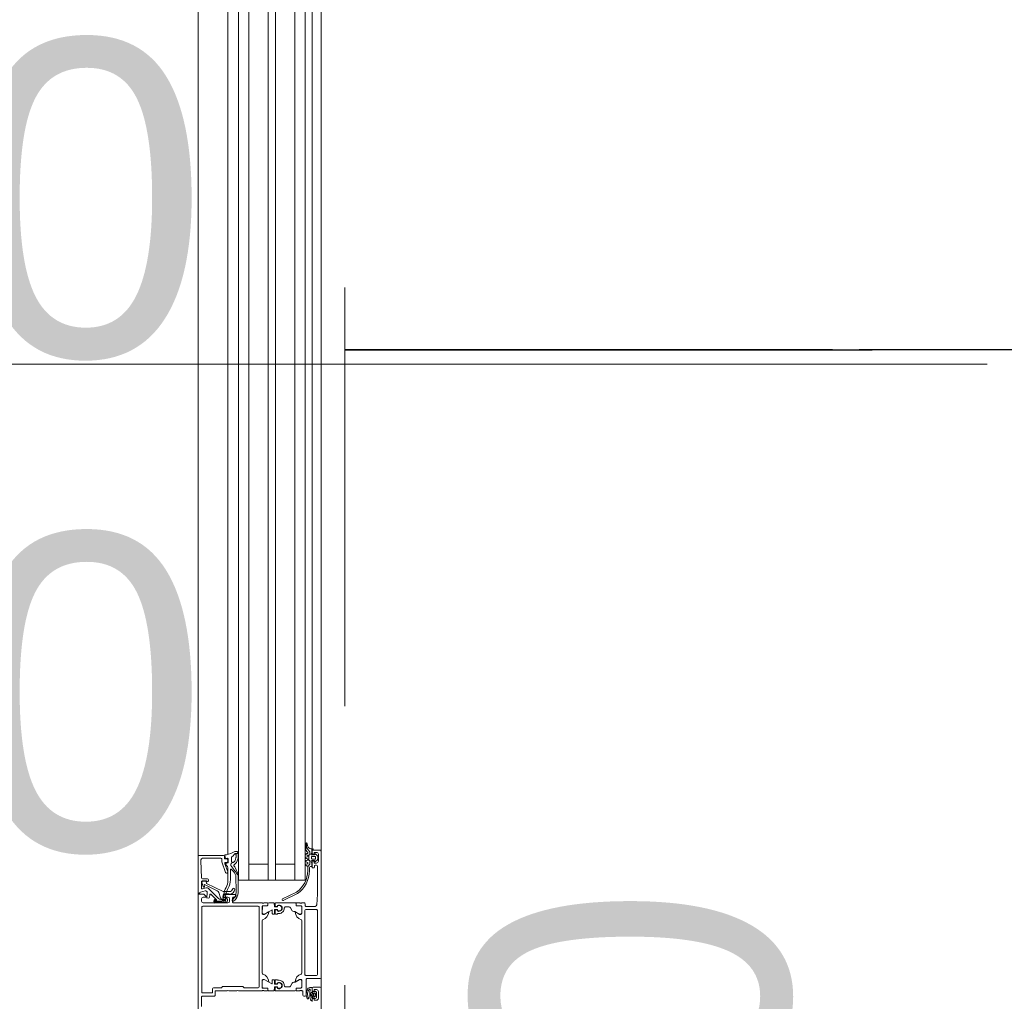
# Model space of a CAD drawing. Header units: centimetres. Extents: x -1631 to 1829, y -257 to 3158.
# Tile 19 of 129: x -574 to -518, y 1436 to 1491. Entities that reach past the tile are written whole.
import ezdxf

# ---------------------------------------------------------------- set-up
doc = ezdxf.new("R2010")
doc.units = ezdxf.units.CM
doc.linetypes.add('Dash', pattern=[60, 30, -30])
doc.linetypes.add('Ponad', pattern=[39.688, 23.813, -15.875])
for name, color, linetype, lineweight in [('A-DETL', 90, 'Continuous', 9), ('A-DETL-GENF', 92, 'Continuous', 9), ('A-DOOR', 31, 'Continuous', 13), ('A-DOOR-HDLN', 31, 'Dash', 9), ('A-DOOR-IDEN', 31, 'Continuous', 13), ('A-FLOR-OVHD', 1, 'Ponad', 9), ('G-ANNO-TEXT', 231, 'Continuous', 13)]:
    doc.layers.add(name, color=color, linetype=linetype, lineweight=lineweight)
doc.styles.add('Arial', font='arial.ttf', dxfattribs={"width": 0.9, "height": 18})
doc.styles.add('Arial_8', font='arial.ttf', dxfattribs={"height": 18})

# ---------------------------------------------------------------- blocks, each defined once
blk = doc.blocks.new('Schueco_FWS_ADS-70-HD_inw_Family-01 - FWS SI insert unit-2308021-6_piętro IV __13_80 m_ - stan projektowany')
at = {"layer": 'A-DETL-GENF'}
for p, q in [((-48.75, 6.1), (48.75, 6.1)), ((27.75, 4.396), (-27.75, 4.396)), ((27.75, 3.8), (-27.75, 3.8)), ((27.75, 3.2), (-27.75, 3.2)), ((27.75, 2.1), (-27.75, 2.1)), ((27.75, 1.7), (-27.75, 1.7)), ((27.75, 0.6), (-27.75, 0.6)), ((27.75, 0), (-27.75, 0)), ((27.75, -0.4), (-27.75, -0.4)), ((47.85, -0.9), (-47.85, -0.9))]:
    blk.add_line(p, q, dxfattribs=at)
at = {"layer": 'A-DOOR'}
for p, q in [((-43.3, 5.9), (-43.84, 5.9)), ((-43.25, 5.17), (-43.25, 5.85)), ((-43.07, 5.33), (-43.07, 5.83)), ((-43.02, 5.88), (-38.18, 5.88)), ((-38.13, 5.83), (-38.13, 2.68)), ((-37.95, 5.8), (-37.95, 5.2)), ((-37.72, 5.9), (-37.85, 5.9)), ((-37.34, 5.963), (-37.269, 5.701)), ((-37.269, 5.007), (-36.904, 5.723)), ((-37.099, 5.643), (-37.151, 5.837)), ((-37.103, 5.9), (-36.75, 5.9)), ((-37.02, 5.806), (-36.787, 5.878)), ((-36.927, 5.751), (-36.999, 5.729)), ((-36.57, 5.569), (-36.57, 5.852)), ((-36.522, 5.902), (-35.556, 5.943)), ((-35.4, 5.794), (-35.4, 4.8)), ((-35.3, 6.1), (-27, 6.1)), ((-35.25, 4.65), (-35.25, 6.05)), ((-42.87, 5.28), (-43.02, 5.28)), ((-37.95, 5.1), (-37.95, 4.4)), ((-37.917, 4.52), (-37.917, 5.13)), ((-37.877, 5.127), (-37.877, 4.768)), ((-37.85, 5.089), (-37.85, 4.76)), ((-37.798, 5.057), (-37.832, 5.096)), ((-37.783, 5.109), (-37.827, 5.153)), ((-37.797, 5.18), (-37.755, 5.137)), ((-37.468, 5.352), (-37.767, 5.053)), ((-37.701, 4.935), (-37.138, 5.498)), ((-37.624, 5.447), (-37.499, 5.437)), ((-37.837, 4.69), (-37.837, 4.575)), ((-37.81, 4.689), (-37.81, 4.577)), ((-37.76, 4.577), (-37.76, 4.793)), ((-37.727, 4.575), (-37.727, 4.72)), ((-37.661, 4.814), (-37.356, 4.925)), ((-37.47, 4.55), (-37.47, 3.98)), ((-37.427, 4.38), (-37.427, 4.567)), ((-36.25, 4.482), (-36.25, 4.45)), ((-35.618, 4.747), (-36.217, 4.529)), ((-36.183, 4.403), (-35.717, 4.573)), ((-35.672, 4.405), (-35.714, 4.52)), ((-35.65, 4.526), (-35.65, 4.45)), ((-35.45, 4.75), (-35.601, 4.75)), ((-35.45, 4.45), (-35.45, 4.55)), ((-35.42, 4.509), (-35.409, 4.419)), ((-35.4, 4.6), (-35.3, 4.6)), ((-35.256, 4.569), (-35.396, 4.542)), ((-42.95, 3.9), (-42.95, 4.35)), ((-37.95, 4.08), (-37.95, 2.45)), ((-37.67, 4.13), (-37.9, 4.13)), ((-37.85, 4.3), (-37.72, 4.3)), ((-37.62, 3.98), (-37.62, 4.08)), ((-37.52, 3.93), (-37.57, 3.93)), ((-36.397, 3.952), (-37.344, 3.934)), ((-36.012, 4.4), (-36.661, 4.4)), ((-36.628, 4.26), (-36.054, 4.26)), ((-35.438, 4.385), (-35.644, 4.385)), ((-35.6, 4.4), (-35.5, 4.4)), ((-35.588, 4.193), (-35.37, 4.193)), ((-35.182, 4.396), (-27, 4.396)), ((-42.95, 2.45), (-42.95, 3.8)), ((-27, 3.2), (-36.65, 3.2)), ((-42.95, 2.162), (-42.95, 2.35)), ((-42.93, 2.377), (-42.93, 2.423)), ((-42.789, 2.159), (-42.789, 2.399)), ((-42.739, 2.449), (-42.391, 2.449)), ((-38.18, 2.63), (-42.72, 2.63)), ((-42.321, 2.296), (-42.546, 1.905)), ((-38.95, 2.45), (-41.95, 2.45)), ((-38.578, 2.296), (-38.354, 1.905)), ((-38.161, 2.449), (-38.509, 2.449)), ((-38.111, 2.159), (-38.111, 2.399)), ((-37.97, 2.423), (-37.97, 2.377)), ((-37.95, 2.35), (-37.95, 2.162)), ((-42.95, 1.791), (-42.95, 2.079)), ((-42.95, 1.686), (-42.95, 0.571)), ((-42.75, 1.755), (-42.93, 1.771)), ((-42.767, 1.706), (-42.93, 1.706)), ((-42.822, 2.132), (-42.92, 2.132)), ((-42.9, 2.129), (-42.819, 2.129)), ((-42.74, 1.609), (-42.747, 1.688)), ((-42.73, 1.595), (-42.73, 1.735)), ((-42.57, 1.725), (-42.57, 1.595)), ((-42.553, 1.688), (-42.56, 1.609)), ((-42.34, 1.745), (-42.55, 1.745)), ((-42.34, 1.706), (-42.533, 1.706)), ((-42.529, 1.875), (-42.34, 1.875)), ((-42.32, 1.855), (-42.32, 1.765)), ((-42.32, 1.596), (-42.32, 1.686)), ((-38.58, 1.855), (-38.58, 1.765)), ((-38.58, 1.596), (-38.58, 1.686)), ((-38.371, 1.875), (-38.56, 1.875)), ((-38.56, 1.745), (-38.35, 1.745)), ((-38.56, 1.706), (-38.367, 1.706)), ((-38.347, 1.688), (-38.34, 1.609)), ((-38.33, 1.725), (-38.33, 1.595)), ((-38.17, 1.595), (-38.17, 1.735)), ((-38.16, 1.609), (-38.153, 1.688)), ((-38.15, 1.755), (-37.97, 1.771)), ((-38.133, 1.706), (-37.97, 1.706)), ((-38, 2.129), (-38.081, 2.129)), ((-37.98, 2.132), (-38.078, 2.132)), ((-37.95, 1.791), (-37.95, 2.079)), ((-37.95, 1.686), (-37.95, 0.571)), ((-42.809, 1.576), (-42.77, 1.576)), ((-42.785, 1.575), (-42.75, 1.575)), ((-42.55, 1.575), (-42.514, 1.575)), ((-42.53, 1.576), (-42.491, 1.576)), ((-38.37, 1.576), (-38.409, 1.576)), ((-38.35, 1.575), (-38.385, 1.575)), ((-38.114, 1.575), (-38.15, 1.575)), ((-38.091, 1.576), (-38.13, 1.576)), ((-37.42, 0.448), (-37.812, 1.246)), ((-37.721, 1.289), (-37.329, 0.491)), ((-42.73, 0.92), (-42.73, 1.111)), ((-42.68, 0.833), (-42.51, 0.735)), ((-42.46, 0.607), (-42.46, 0.649)), ((-42.321, 0.354), (-42.453, 0.582)), ((-38.578, 0.354), (-38.447, 0.582)), ((-38.44, 0.607), (-38.44, 0.649)), ((-38.22, 0.833), (-38.39, 0.735)), ((-38.17, 0.92), (-38.17, 1.111)), ((-27, 0.6), (-36.65, 0.6)), ((-43.25, 0), (-43.25, 0.08)), ((-43.2, 0.13), (-43, 0.13)), ((-42.95, 0.3), (-42.95, 0.488)), ((-42.95, 0.18), (-42.95, 0.2)), ((-42.93, 0.227), (-42.93, 0.273)), ((-42.92, 0.518), (-42.822, 0.518)), ((-42.9, 0.521), (-42.819, 0.521)), ((-42.792, 0.488), (-42.792, 0.25)), ((-42.789, 0.491), (-42.789, 0.251)), ((-42.742, 0.2), (-42.35, 0.2)), ((-42.739, 0.201), (-42.391, 0.201)), ((-38.38, 0.02), (-42.02, 0.02)), ((-41.95, 0.2), (-38.95, 0.2)), ((-38.55, 0.2), (-38.158, 0.2)), ((-38.161, 0.201), (-38.509, 0.201)), ((-38.111, 0.491), (-38.111, 0.251)), ((-38.108, 0.25), (-38.108, 0.488)), ((-38, 0), (-38.1, 0)), ((-38, 0.521), (-38.081, 0.521)), ((-38.078, 0.518), (-37.98, 0.518)), ((-37.97, 0.273), (-37.97, 0.227)), ((-37.95, 0.488), (-37.95, 0.3)), ((-37.95, 0.2), (-37.95, 0.05)), ((-43.56, -0.4), (-43.43, -0.4)), ((-43.529, -0.399), (-43.372, -0.399)), ((-43.454, -0.301), (-43.455, -0.301)), ((-43.355, -0.178), (-43.33, -0.167)), ((-43.352, -0.419), (-43.352, -0.514)), ((-43.271, -0.508), (-43.271, -0.578)), ((-43.121, -0.478), (-43.241, -0.478)), ((-42.3, -0.05), (-43.2, -0.05)), ((-43.091, -0.578), (-43.091, -0.508)), ((-43.011, -0.515), (-43.011, -0.419)), ((-42.991, -0.399), (-42.776, -0.399)), ((-42.93, -0.4), (-42.8, -0.4)), ((-42.75, -0.45), (-42.75, -0.85)), ((-42.25, -0.85), (-42.25, -0.1)), ((-42.07, -0.03), (-42.07, -0.65)), ((-38.33, -0.65), (-38.33, -0.03)), ((-38.15, -0.05), (-38.15, -0.557)), ((-35.93, -0.25), (-36.125, -0.25)), ((-35.96, -0.47), (-35.96, -0.45)), ((-35.91, -0.4), (-35.63, -0.4)), ((-35.86, -0.52), (-35.91, -0.52)), ((-35.74, -0.259), (-35.88, -0.15)), ((-35.88, -0.35), (-35.88, -0.3)), ((-35.64, -0.38), (-35.85, -0.38)), ((-35.741, -0.06), (-35.719, -0.12)), ((-35.588, -0.27), (-35.709, -0.27)), ((-35.641, -0.12), (-35.619, -0.06)), ((-35.58, -0.54), (-35.57, -0.54)), ((-35.533, -0.225), (-35.544, -0.245)), ((-35.541, -0.06), (-35.519, -0.12)), ((-35.54, -0.51), (-35.54, -0.38)), ((-35.266, -0.2), (-35.49, -0.2)), ((-35.46, -0.41), (-35.46, -0.54)), ((-35.441, -0.12), (-35.419, -0.06)), ((-35.35, -0.36), (-35.41, -0.36)), ((-35.341, -0.06), (-35.319, -0.12)), ((-35.3, -0.54), (-35.3, -0.41)), ((-35.241, -0.12), (-35.219, -0.06)), ((-35.211, -0.245), (-35.223, -0.225)), ((-35.22, -0.38), (-35.22, -0.51)), ((-35.19, -0.54), (-35.18, -0.54)), ((-35.068, -0.27), (-35.168, -0.27)), ((-35.14, -0.07), (-35.14, -0.11)), ((-35.13, -0.4), (-35, -0.4)), ((-34.933, -0.17), (-35.036, -0.258)), ((-34.95, -0.45), (-34.95, -0.85)), ((-34.883, -0.4), (-27, -0.4)), ((-34.871, -0.316), (-34.88, -0.423)), ((-34.841, -0.03), (-34.573, -0.03)), ((-34.566, -0.109), (-34.71, -0.137)), ((-34.549, -0.038), (-34.576, -0.052)), ((-42.8, -0.9), (-47.7, -0.9)), ((-43.386, -0.563), (-43.346, -0.637)), ((-43.38, -0.75), (-42.98, -0.75)), ((-43.328, -0.648), (-43.033, -0.648)), ((-43.016, -0.638), (-42.969, -0.566)), ((-35, -0.9), (-42.2, -0.9)), ((-42.02, -0.7), (-38.38, -0.7)), ((-35.81, -0.65), (-35.81, -0.57)), ((-35.497, -0.695), (-35.601, -0.591)), ((-35.58, -0.75), (-35.18, -0.75)), ((-35.298, -0.71), (-35.462, -0.71)), ((-35.41, -0.59), (-35.35, -0.59)), ((-35.159, -0.591), (-35.263, -0.695)), ((-35, -0.9), (-27, -0.9))]:
    blk.add_line(p, q, dxfattribs=at)
at = {"layer": 'A-DOOR', "flags": 128}
for points in [[(-44.7, 6.1), (-37.45, 6.1), (-37.45, 5.76), (-37.56, 5.65), (-37.62, 5.65), (-37.62, 5.8)], [(-35.3, 6.1), (-37.4, 6.1), (-37.4, 6), (-37.388, 6)], [(-36.721, 5.832), (-36.732, 5.627), (-36.84, 5.624), (-37.307, 4.66), (-37.307, 4.304)], [(-36.7, 5.85), (-36.7, 5.61), (-36.76, 5.61), (-36.723, 5.547)], [(-42.95, 4.45), (-42.95, 5.12), (-43.2, 5.12)], [(-42.77, 2.68), (-42.77, 3.48), (-42.7, 3.55), (-42.7, 4.7), (-42.77, 4.77), (-42.77, 5.18)], [(-37.375, 5.576), (-37.659, 5.601), (-37.67, 5.497)], [(-37.501, 4.664), (-37.647, 4.69), (-37.647, 4.569)], [(-37.62, 4.4), (-37.62, 4.65), (-37.57, 4.65)], [(-37.352, 3.822), (-36.306, 3.822), (-36.371, 3.821)], [(-27, 3.8), (-36.65, 3.8), (-36.65, 0), (-27, 0)], [(-35.75, 3.2), (-35.75, 2.1), (-36.65, 2.1), (-27, 2.1)], [(-42.35, 2.45), (-42.78, 2.45), (-42.792, 2.162)], [(-42.438, 2.091), (-42.3, 2.33), (-42.3, 2.4)], [(-38.6, 2.4), (-38.6, 2.33), (-38.462, 2.091)], [(-38.108, 2.162), (-38.108, 2.438), (-38.55, 2.45)], [(-35.75, 0.6), (-35.75, 1.7), (-36.65, 1.7), (-27, 1.7)], [(-42.35, 1.491), (-42.35, 1.576), (-42.34, 1.576)], [(-38.55, 1.491), (-38.55, 1.576), (-38.56, 1.576)], [(-42.3, 0.25), (-42.3, 0.32), (-42.438, 0.559)], [(-38.462, 0.559), (-38.6, 0.32), (-38.6, 0.25)], [(-43.38, -0.45), (-43.38, -0.5), (-43.48, -0.5), (-43.48, -0.65)], [(-43.308, -0.363), (-43.312, -0.372), (-43.322, -0.399), (-43.267, -0.424)], [(-43.08, -0.328), (-43.134, -0.324), (-43.21, -0.326), (-43.267, -0.332)], [(-43.228, -0.411), (-43.181, -0.326), (-43.133, -0.411)], [(-42.789, -0.178), (-42.796, -0.169), (-42.862, -0.131), (-42.909, -0.11), (-42.961, -0.091), (-43.013, -0.075), (-43.066, -0.065), (-43.121, -0.062)], [(-43.094, -0.424), (-43.041, -0.399), (-43.053, -0.35)], [(-42.88, -0.65), (-42.88, -0.5), (-42.98, -0.5), (-42.98, -0.45)], [(-42.944, -0.176), (-42.903, -0.196), (-42.871, -0.216)], [(-42.757, -0.378), (-42.757, -0.278), (-42.76, -0.257)], [(-36.116, -0.15), (-35.88, -0.15), (-35.815, -0.05)], [(-35.58, -0.45), (-35.58, -0.5), (-35.68, -0.5), (-35.68, -0.65)], [(-35.08, -0.65), (-35.08, -0.5), (-35.18, -0.5), (-35.18, -0.45)], [(-34.92, -0.46), (-34.92, -0.38), (-35.12, -0.38)], [(-38.057, -0.657), (-37.45, -0.7), (-35.86, -0.7)]]:
    blk.add_lwpolyline(points, dxfattribs=at)
for points in [[(-35.904, 4.003), (-36.274, 3.828)], [(-35.807, 4.23), (-35.742, 4.23)], [(-35.677, 3.927), (-35.782, 4.052)], [(-35.697, 4.201), (-35.643, 4.107), (-35.588, 4.021), (-35.643, 4.107)], [(-35.539, 3.989), (-35.382, 3.943)], [(-35.355, 3.938), (-35.136, 3.943), (-35.136, 3.938), (-35.136, 3.82), (-35.367, 3.82), (-35.138, 3.82), (-35.136, 3.938)], [(-35.4, 3.825), (-35.619, 3.889)], [(-43.171, -0.623), (-43.163, -0.616), (-43.161, -0.606), (-43.163, -0.596), (-43.171, -0.589), (-43.181, -0.586), (-43.191, -0.589), (-43.198, -0.596), (-43.2, -0.606), (-43.198, -0.616), (-43.191, -0.623), (-43.181, -0.626)]]:
    blk.add_lwpolyline(points, close=True, dxfattribs=at)
at = {"layer": 'A-DOOR'}
for centre, radius, start, end in [((-43.3, 5.85), 0.05, 359.9993, 90.0003), ((-43.02, 5.83), 0.05, 90.0002, 180.0007), ((-38.18, 5.83), 0.05, 0.0004, 89.9996), ((-37.85, 5.8), 0.1, 90.001, 179.9994), ((-37.72, 5.8), 0.1, 0.0011, 89.9989), ((-37.388, 5.95), 0.05, 14.9971, 89.9999), ((-37.366, 5.675), 0.1, 264.9466, 15.1087), ((-37.103, 5.85), 0.05, 90.0029, 194.9993), ((-37.244, 5.604), 0.15, 314.9992, 14.9998), ((-37.013, 5.767), 0.0402, 99.3979, 290.682), ((-36.921, 5.732), 0.02, 332.9505, 106.9748), ((-36.771, 5.83), 0.0503, 2.7112, 107.9196), ((-36.75, 5.85), 0.05, 359.9997, 90.0001), ((-36.52, 5.852), 0.05, 92.4518, 180), ((-35.55, 5.793), 0.15, 0.0138, 92.4558), ((-35.3, 6.05), 0.05, 0.0002, 89.9997), ((-43.2, 5.17), 0.05, 179.9987, 270.0004), ((-43.02, 5.33), 0.05, 179.9996, 270.0011), ((-42.87, 5.18), 0.1, 359.9999, 90.0001), ((-37.897, 5.15), 0.0725, 136.3959, 223.6041), ((-37.847, 5.13), 0.07, 44.9392, 180), ((-37.847, 5.131), 0.03, 48.4666, 186.923), ((-37.84, 5.089), 0.01, 42.144, 180), ((-37.781, 5.068), 0.02, 210.0121, 314.9869), ((-37.769, 5.123), 0.02, 225.0106, 44.9894), ((-37.66, 5.591), 0.01, 84.9466, 180), ((-37.62, 5.497), 0.05, 180.0002, 265.0002), ((-37.503, 5.387), 0.05, 315, 85.0014), ((-36.65, 5.581), 0.0809, 205.0969, 351.1806), ((-37.88, 4.58), 0.06, 99.8459, 279.8459), ((-37.817, 4.52), 0.1, 180.0044, 269.9956), ((-37.669, 3.47), 1.19, 60.0291, 100.7423), ((-37.827, 4.773), 0.05, 185.2838, 227.6558), ((-37.668, 3.462), 1.078, 58.5653, 100.7937), ((-37.884, 4.695), 0.0475, 353.9778, 60.5432), ((-37.818, 4.759), 0.0316, 178.6709, 239.343), ((-37.782, 4.575), 0.055, 180, 0), ((-37.86, 4.689), 0.05, 360, 59.343), ((-37.798, 4.57), 0.151, 262.8201, 359.7147), ((-37.785, 4.575), 0.025, 176.4446, 3.5554), ((-37.56, 4.793), 0.2, 135, 180), ((-37.627, 4.72), 0.0999, 109.9518, 180.0092), ((-37.57, 4.55), 0.1, 0.0009, 89.9991), ((-37.527, 4.567), 0.1, 0, 75), ((-37.407, 5.066), 0.15, 290.0026, 337.0945), ((-36.661, 5.3), 0.9, 242.6144, 270), ((-36.2, 4.482), 0.05, 110.0103, 180), ((-36.012, 4.7), 0.3, 270, 319.3897), ((-36.911, 5.374), 1.424, 322.3481, 323.6074), ((-35.742, 4.51), 0.03, 20, 138.9167), ((-35.7, 4.526), 0.05, 0, 110.0114), ((-35.601, 4.7), 0.05, 90, 110.0103), ((-35.45, 4.8), 0.05, 270.0009, 359.9991), ((-35.4, 4.55), 0.05, 89.9998, 180.0002), ((-35.39, 4.513), 0.03, 101, 187.2138), ((-35.3, 4.65), 0.05, 270.0009, 359.9993), ((-35.25, 4.54), 0.03, 12.3883, 101), ((-39.616, 3.581), 4.5, 11.5609, 12.3883), ((-33.082, 4.978), 2.182, 193.1026, 206.6774), ((-43.002, 4.4), 0.0725, 316.3958, 43.6041), ((-37.85, 4.4), 0.1, 180.0006, 269.9994), ((-37.9, 4.08), 0.05, 89.9998, 180.0002), ((-37.807, 4.115), 0.05, 35.4386, 213.9413), ((-37.351, 4.422), 0.6, 213.9413, 269.9252), ((-37.359, 4.434), 0.5, 215.4386, 271.6926), ((-37.72, 4.4), 0.1, 270.0001, 359.9999), ((-37.67, 4.08), 0.05, 359.9995, 90.0005), ((-37.57, 3.98), 0.05, 180.0008, 269.9992), ((-37.52, 3.98), 0.05, 270.0013, 359.9987), ((-37.408, 4.314), 0.0491, 140.0986, 186.5795), ((-37.158, 4.308), 0.299, 180, 266.7132), ((-37.476, 4.384), 0.0488, 307.5233, 354.9631), ((-37.108, 4.322), 0.2, 185.296, 255.7481), ((-37.172, 4.07), 0.06, 266.7132, 75.7481), ((-36.628, 5.26), 1, 241.4333, 270), ((-36.4, 4.102), 0.15, 271.1204, 304.1142), ((-25.807, -9.802), 17.239, 125.5505, 127.7935), ((-25.807, -9.802), 17.239, 125.5505, 127.794), ((-37.468, 5.68), 2.055, 304.1142, 314.2876), ((-36.2, 4.45), 0.05, 180, 290.0114), ((-36.054, 4.23), 0.03, 314.2876, 90), ((-35.938, 4.075), 0.08, 295.3166, 335.0258), ((-35.938, 4.075), 0.08, 295.3166, 335.0258), ((-35.82, 4.02), 0.05, 39.8774, 155.0258), ((-35.82, 4.02), 0.05, 39.8774, 155.0258), ((-35.803, 4.171), 0.0588, 94.0499, 117.2562), ((-35.803, 4.171), 0.0588, 94.0499, 117.2562), ((-35.742, 4.18), 0.05, 25, 90), ((-35.742, 4.18), 0.05, 25, 90), ((-35.585, 4.004), 0.12, 219.8774, 253.7151), ((-35.585, 4.004), 0.12, 219.8774, 253.7151), ((-35.644, 4.415), 0.03, 200, 270), ((-35.6, 4.45), 0.05, 180.0009, 269.9991), ((-35.588, 4.133), 0.06, 90, 205), ((-35.511, 4.085), 0.1, 219.5893, 253.427), ((-35.511, 4.085), 0.1, 219.5893, 253.427), ((-35.5, 4.45), 0.05, 270.0007, 359.9995), ((-35.438, 4.415), 0.03, 270, 7.2138), ((-35.354, 4.038), 0.1, 253.427, 269.5893), ((-35.354, 4.038), 0.1, 253.427, 269.5893), ((-35.37, 4.133), 0.06, 35.0073, 90), ((-34.846, 4.5), 0.58, 215.0073, 235.0009), ((-35.236, 3.943), 0.1, 359.8774, 55.0009), ((-35.137, 3.94), 0.12, 269.8774, 28.8067), ((-43.002, 3.85), 0.0725, 316.3959, 43.6041), ((-36.306, 3.896), 0.075, 269.9262, 295.3166), ((-36.306, 3.896), 0.075, 269.9262, 295.3166), ((-35.367, 3.94), 0.12, 253.7151, 270), ((-35.367, 3.94), 0.12, 253.7151, 270), ((-35.137, 3.94), 0.12, 269.8774, 270.3999), ((-35.137, 3.94), 0.12, 269.8774, 270.3999), ((-42.958, 2.423), 0.0279, 358.8354, 73.5801), ((-42.958, 2.377), 0.0279, 286.4246, 1.1629), ((-42.78, 2.438), 0.012, 90, 180), ((-42.739, 2.399), 0.05, 89.9997, 180.0003), ((-42.72, 2.68), 0.05, 180.0018, 269.9982), ((-42.474, 2.568), 0.5, 275.6226, 342.2516), ((-42.405, 2.35), 0.1, 327.273, 81.8184), ((-42.35, 2.4), 0.05, 0, 90), ((-41.95, 2.4), 0.05, 90, 162.2516), ((-38.95, 2.4), 0.05, 17.7484, 90), ((-38.426, 2.568), 0.5, 197.7484, 264.3774), ((-38.55, 2.4), 0.05, 90, 180), ((-38.494, 2.35), 0.1, 98.1816, 212.727), ((-38.18, 2.68), 0.05, 270.0004, 359.9996), ((-38.161, 2.399), 0.05, 359.9997, 90.0003), ((-38.12, 2.438), 0.012, 0, 90), ((-37.942, 2.423), 0.0279, 106.4199, 181.1646), ((-37.942, 2.377), 0.0279, 178.8371, 253.5754), ((-42.92, 2.162), 0.03, 180, 270), ((-42.9, 2.079), 0.05, 90, 180), ((-42.93, 1.791), 0.02, 180.112, 269.8836), ((-42.93, 1.686), 0.02, 90, 180), ((-42.822, 2.162), 0.03, 270, 360), ((-42.819, 2.159), 0.03, 270, 0.0079), ((-42.767, 1.686), 0.02, 5.0002, 90), ((-42.75, 1.735), 0.02, 0.1112, 89.8844), ((-42.55, 1.725), 0.02, 90.1044, 179.8912), ((-42.533, 1.686), 0.02, 90, 174.9998), ((-42.529, 1.895), 0.02, 150.1202, 270), ((-42.426, 2.084), 0.0138, 150, 275.6226), ((-42.34, 1.855), 0.02, 0.1172, 89.8806), ((-42.34, 1.765), 0.02, 270.1134, 359.8888), ((-42.34, 1.686), 0.02, 360, 90), ((-38.56, 1.855), 0.02, 90.1194, 179.8828), ((-38.56, 1.765), 0.02, 180.1112, 269.8866), ((-38.56, 1.686), 0.02, 90, 180), ((-38.474, 2.084), 0.0138, 264.3774, 30), ((-38.371, 1.895), 0.02, 270, 29.8798), ((-38.367, 1.686), 0.02, 5.0002, 90), ((-38.35, 1.725), 0.02, 0.1088, 89.8956), ((-38.15, 1.735), 0.02, 90.1156, 179.8888), ((-38.133, 1.686), 0.02, 90, 174.9998), ((-38.081, 2.159), 0.03, 179.9921, 270), ((-38.078, 2.162), 0.03, 180, 270), ((-38, 2.079), 0.05, 0, 90), ((-37.98, 2.162), 0.03, 270, 0), ((-37.97, 1.791), 0.02, 270.1164, 359.888), ((-37.97, 1.686), 0.02, 360, 90), ((-42.65, 1.491), 0.18, 151.9104, 28.0896), ((-42.65, 1.492), 0.159, 148.4844, 31.5156), ((-42.77, 1.606), 0.03, 270, 5.0002), ((-42.75, 1.595), 0.02, 270.1142, 359.888), ((-42.65, 1.111), 0.0799, 89.9375, 180.0636), ((-42.65, 1.491), 0.3, 269.9989, 0.0011), ((-42.55, 1.595), 0.02, 180.1112, 269.8866), ((-42.53, 1.606), 0.03, 174.9998, 270), ((-42.34, 1.596), 0.02, 270, 0), ((-38.56, 1.596), 0.02, 180, 270), ((-38.25, 1.491), 0.3, 179.9989, 270.0011), ((-38.25, 1.491), 0.18, 151.9104, 28.0896), ((-38.25, 1.492), 0.159, 148.4844, 31.5156), ((-38.37, 1.606), 0.03, 270, 5.0002), ((-38.35, 1.595), 0.02, 270.1134, 359.8888), ((-38.25, 1.111), 0.0799, 359.9364, 90.0625), ((-38.15, 1.595), 0.02, 180.112, 269.8858), ((-38.13, 1.606), 0.03, 174.9998, 270), ((-37.766, 1.267), 0.05, 25.3915, 205.3915), ((-42.9, 0.571), 0.05, 180, 270), ((-42.63, 0.92), 0.1, 180.0248, 239.9768), ((-42.56, 0.649), 0.1, 0.0349, 59.965), ((-42.41, 0.607), 0.05, 180, 210), ((-42.426, 0.566), 0.0138, 84.3774, 210), ((-42.474, 0.082), 0.5, 17.7484, 84.3774), ((-38.426, 0.082), 0.5, 95.6226, 162.2516), ((-38.474, 0.566), 0.0138, 330, 95.6226), ((-38.49, 0.607), 0.05, 330, 360), ((-38.34, 0.649), 0.1, 120.035, 179.9651), ((-38.27, 0.92), 0.1, 300.0232, 359.9752), ((-38, 0.571), 0.05, 270, 0), ((-43.2, 0.08), 0.05, 90.0033, 179.9967), ((-43.2, 0), 0.05, 180.0015, 269.9985), ((-43, 0.18), 0.05, 270, 0), ((-42.92, 0.488), 0.03, 90, 180), ((-42.958, 0.273), 0.0279, 358.8371, 73.5754), ((-42.958, 0.227), 0.0279, 286.4199, 1.1646), ((-42.822, 0.488), 0.03, 360, 90), ((-42.819, 0.491), 0.03, 0, 90), ((-42.742, 0.25), 0.05, 180, 270), ((-42.739, 0.251), 0.05, 179.9997, 270.0003), ((-42.405, 0.3), 0.1, 278.1816, 32.727), ((-42.35, 0.25), 0.05, 270, 0), ((-42.02, -0.03), 0.05, 90, 180), ((-41.95, 0.25), 0.05, 197.7484, 270), ((-38.95, 0.25), 0.05, 270, 342.2516), ((-38.55, 0.25), 0.05, 180, 270), ((-38.494, 0.3), 0.1, 147.273, 261.8184), ((-38.38, -0.03), 0.05, 360, 90), ((-38.161, 0.251), 0.05, 269.9997, 0.0003), ((-38.158, 0.25), 0.05, 270, 360), ((-38.1, -0.05), 0.05, 90, 180), ((-38.081, 0.491), 0.03, 90, 180), ((-38.078, 0.488), 0.03, 90, 180), ((-38, 0.05), 0.05, 270, 360), ((-37.98, 0.488), 0.03, 0, 90), ((-37.942, 0.273), 0.0279, 106.4246, 181.1629), ((-37.942, 0.227), 0.0279, 178.8354, 253.5801), ((-36.074, 1.393), 1.644, 215.1005, 268.2244), ((-36.077, 1.394), 1.544, 215.794, 268.5518), ((-43.428, -0.398), 0.101, 105.2654, 180.3883), ((-43.153, -1.254), 1, 74.8052, 107.5325), ((-43.43, -0.45), 0.05, 0.0035, 89.9965), ((-43.371, -0.147), 0.0351, 115.7331, 295.7331), ((-43.368, -0.554), 0.0202, 100.671, 206.1989), ((-43.149, -0.613), 0.552, 87.0632, 115.426), ((-43.371, -0.418), 0.0198, 359.4155, 90.2997), ((-43.372, -0.514), 0.0203, 270.7563, 359.5315), ((-43.144, -0.645), 0.513, 87.4113, 111.2554), ((-43.262, -0.382), 0.05, 95.8441, 158.8235), ((-43.241, -0.508), 0.03, 90.0002, 180.0011), ((-43.255, -0.396), 0.03, 245.3847, 330.7367), ((-43.107, -0.396), 0.03, 209.2633, 295.2539), ((-43.121, -0.513), 0.38, 62.3164, 90.0234), ((-43.121, -0.508), 0.03, 0.0006, 90.0002), ((-43.082, -0.358), 0.03, 13.8461, 86.4935), ((-42.991, -0.418), 0.0198, 89.9314, 180.6442), ((-42.991, -0.515), 0.0199, 179.7384, 269.9724), ((-42.987, -0.555), 0.0204, 329.54, 101.4298), ((-42.93, -0.45), 0.05, 89.9983, 180.0079), ((-42.887, -0.251), 0.0381, 264.0481, 65.7166), ((-42.8, -0.45), 0.05, 0.0035, 89.9965), ((-42.989, -0.296), 0.232, 9.6838, 30.5094), ((-42.776, -0.379), 0.0198, 270.1002, 1.0494), ((-42.3, -0.1), 0.05, 359.9997, 90.0003), ((-38.05, -0.557), 0.1, 180, 265.9144), ((-35.91, -0.45), 0.05, 90, 180), ((-35.91, -0.47), 0.05, 180, 270), ((-35.93, -0.3), 0.05, 0, 89.995), ((-35.85, -0.35), 0.03, 180, 270), ((-35.86, -0.57), 0.05, 0, 90), ((-35.78, -0.07), 0.04, 15.0002, 150.0002), ((-35.709, -0.22), 0.05, 231.9827, 270), ((-35.68, -0.11), 0.04, 194.9998, 345.0002), ((-35.59, -0.38), 0.05, 0, 180), ((-35.63, -0.45), 0.05, 360, 90), ((-35.58, -0.07), 0.04, 14.9998, 165.0002), ((-35.58, -0.57), 0.03, 89.9999, 225.0019), ((-35.588, -0.22), 0.05, 270, 330), ((-35.57, -0.51), 0.03, 270, 360), ((-35.49, -0.25), 0.05, 90, 150), ((-35.48, -0.11), 0.04, 194.9998, 345.0002), ((-35.41, -0.41), 0.05, 89.9989, 180.0011), ((-35.41, -0.54), 0.05, 179.9979, 270.0021), ((-35.38, -0.07), 0.04, 14.9996, 165.0004), ((-35.35, -0.41), 0.05, 359.9989, 90.0011), ((-35.35, -0.54), 0.05, 269.9979, 0.0021), ((-35.28, -0.11), 0.04, 194.9996, 345.0004), ((-35.266, -0.25), 0.05, 30, 90), ((-35.17, -0.38), 0.05, 0, 180), ((-35.19, -0.51), 0.03, 180, 270), ((-35.18, -0.07), 0.04, 0.0004, 165.0003), ((-35.168, -0.22), 0.05, 210, 270), ((-35.13, -0.45), 0.05, 90, 180), ((-35.18, -0.57), 0.03, 315.0034, 89.9945), ((-35.1, -0.11), 0.04, 180, 319.6792), ((-34.841, -0.33), 0.3, 89.9987, 139.6802), ((-35.068, -0.22), 0.0496, 270, 310.6412), ((-35, -0.45), 0.05, 0, 90), ((-34.672, -0.474), 0.4, 89.3811, 130.6412), ((-34.92, -0.42), 0.04, 270.0006, 355.083), ((-34.671, -0.334), 0.2, 101.0025, 175.0048), ((-34.666, 0.127), 0.2, 269.3811, 296.6548), ((-34.573, -0.07), 0.04, 281.0106, 90.0809), ((-43.38, -0.65), 0.1, 179.9996, 270), ((-43.329, -0.629), 0.0195, 205.7729, 271.3605), ((-43.181, -0.824), 0.262, 69.9155, 110.0845), ((-43.033, -0.629), 0.0194, 269.3559, 330.2801), ((-42.98, -0.65), 0.1, 270.0018, 359.9982), ((-42.8, -0.85), 0.05, 270.0018, 359.9982), ((-42.2, -0.85), 0.05, 180.0015, 269.9985), ((-42.02, -0.65), 0.05, 180, 270), ((-38.38, -0.65), 0.05, 270, 0), ((-35.86, -0.65), 0.05, 270, 360), ((-35.58, -0.65), 0.1, 180, 270), ((-35.462, -0.66), 0.05, 224.9723, 270), ((-35.298, -0.66), 0.05, 270, 315.0202), ((-35.18, -0.65), 0.1, 270, 0), ((-35, -0.85), 0.05, 270, 0)]:
    blk.add_arc(centre, radius, start, end, dxfattribs=at)
at = {"layer": 'A-DOOR-HDLN'}
blk.add_arc((-46.25, 7.1), 91.094, 0, 90, dxfattribs=at)
blk = doc.blocks.new('etykieta drzwi wymiar i kategoria - Aluprof Curtain Door1 - etykieta drzwi 1S dół-2375008-6_piętro IV __13_80 m_ - stan projektowany')
at = {"layer": 'A-DOOR-IDEN'}
blk.add_line((0, 0), (0, 0.59844), dxfattribs=at)

msp = doc.modelspace()

# ---------------------------------------------------------------- linework, layer by layer
at = {"layer": 'A-DETL', "linetype": 'Dash', "lineweight": 25}
for points, knots in [([(-552.773, 2638.575), (-478.908, 2638.575), (-476.079, 2638.575), (-439.123, 2638.575), (-439.123, 2601.619), (-439.123, 2598.79), (-439.123, 2573.539), (-439.123, 1655.824), (-439.123, 1618.868), (-439.123, 1616.04), (-439.123, 1512.359), (-439.123, 1509.531), (-439.123, 1472.575), (-476.079, 1472.575), (-478.908, 1472.575), (-555.623, 1472.575)], [0, 0, 0, 0, 1.242892, 2.082132, 2.921372, 3.63261, 13.975949, 24.692511, 35.163852, 36.732804, 37.928533, 39.497485, 40.336725, 41.175965, 42.450024, 42.450024, 42.450024, 42.450024]), ([(-555.623, 1472.575), (-478.908, 1472.575), (-476.079, 1472.575), (-439.123, 1472.575), (-439.123, 1435.619), (-439.123, 1432.79), (-439.123, 1329.11), (-439.123, 1326.281), (-439.123, 1289.326), (-402.167, 1289.326), (-399.339, 1289.326), (54.377, 1289.326), (347.204, 1289.326), (391.666, 1289.326), (418.55, 1316.21), (413.877, 1393.928), (413.877, 1663.126)], [0, 0, 0, 0, 1.274059, 2.1133, 2.95254, 4.521491, 5.717221, 7.286172, 8.125412, 8.964652, 14.361634, 22.556861, 31.207392, 35.311818, 37.065318, 41.276562, 41.276562, 41.276562, 41.276562]), ([(-561.623, 233.023), (-511.606, 233.023), (-497.781, 233.023), (-439.123, 233.023), (-439.123, 251.363), (-439.123, 296.623), (-439.123, 1289.326), (-439.123, 1326.281), (-439.123, 1329.11), (-439.123, 1432.79), (-439.123, 1435.619), (-439.123, 1472.575), (-476.079, 1472.575), (-478.908, 1472.575), (-555.623, 1472.575)], [0, 0, 0, 0, 1.339676, 2.332925, 3.669947, 15.221807, 26.977257, 38.268666, 39.837617, 41.033347, 42.602298, 43.441538, 44.280778, 45.554838, 45.554838, 45.554838, 45.554838]), ([(-555.623, 1472.575), (-478.908, 1472.575), (-450.623, 1472.575), (-439.123, 1472.575), (-439.123, 1461.075), (-439.123, 1432.79), (-439.123, 1329.11), (-439.123, 1326.281), (-439.123, 1289.326), (-402.167, 1289.326), (-399.339, 1289.326), (54.377, 1289.326), (347.204, 1289.326), (391.666, 1289.326), (413.877, 1267.114), (413.877, 1211.148), (413.877, 1019.9)], [0, 0, 0, 0, 1.274059, 1.834911, 2.395763, 3.964714, 5.438832, 7.007784, 7.847024, 8.686264, 14.083246, 22.278473, 30.929004, 34.961158, 36.402966, 39.45005, 39.45005, 39.45005, 39.45005])]:
    msp.add_open_spline(points, degree=3, knots=knots, dxfattribs=at)
at = {"layer": 'A-FLOR-OVHD'}
msp.add_line((-555.623, 1833.326), (-555.623, 1383.326), dxfattribs=at)

# ---------------------------------------------------------------- block references
at = {"layer": 'A-DOOR', "rotation": 90.0000000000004}
msp.add_blockref('Schueco_FWS_ADS-70-HD_inw_Family-01 - FWS SI insert unit-2308021-6_piętro IV __13_80 m_ - stan projektowany', (-557.873, 1479.076), dxfattribs=at)
at = {"layer": 'A-DOOR-IDEN', "xscale": 99.99999999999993, "yscale": 99.99999999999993, "zscale": 99.99999999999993, "rotation": 270.0000000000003}
msp.add_blockref('etykieta drzwi wymiar i kategoria - Aluprof Curtain Door1 - etykieta drzwi 1S dół-2375008-6_piętro IV __13_80 m_ - stan projektowany', (-578.912, 1471.767), dxfattribs=at)

# ---------------------------------------------------------------- texts
at = {"layer": 'A-DOOR-IDEN', "insert": (-563.354, 1467.045), "char_height": 18, "width": 41.7, "attachment_point": 6, "line_spacing_factor": 0.936439, "style": 'Arial_8'}
msp.add_mtext('\\pxqr,t7.05556,14.11111,21.16667,28.22222,35.27778,42.33333,49.38889,56.44444,63.5,70.55556,77.61111,84.66667,91.72222,98.77778,105.83333,112.88889,119.94444,127,134.05556,141.11111,148.16667,155.22222,162.27778,169.33333,176.38889,183.44444,190.5,197.55556,204.61111,211.66667,218.72222,225.77778;{90\\P200}', dxfattribs=at)
at = {"layer": 'G-ANNO-TEXT', "color": 1, "insert": (-548.366, 1395.564), "char_height": 18, "width": 46.2681, "attachment_point": 1, "rotation": 90, "line_spacing_factor": 0.936439, "style": 'Arial'}
msp.add_mtext('\\pxt6.35,12.7,19.05,25.4,31.75,38.1,44.45,50.8,57.15,63.5,69.85,76.2,82.55,88.9,95.25,101.6,107.95,114.3,120.65,127,133.35,139.7,146.05,152.4,158.75,165.1,171.45,177.8,184.15,190.5,196.85,203.2;{EI60}', dxfattribs=at)

doc.saveas('drawing.dxf')
